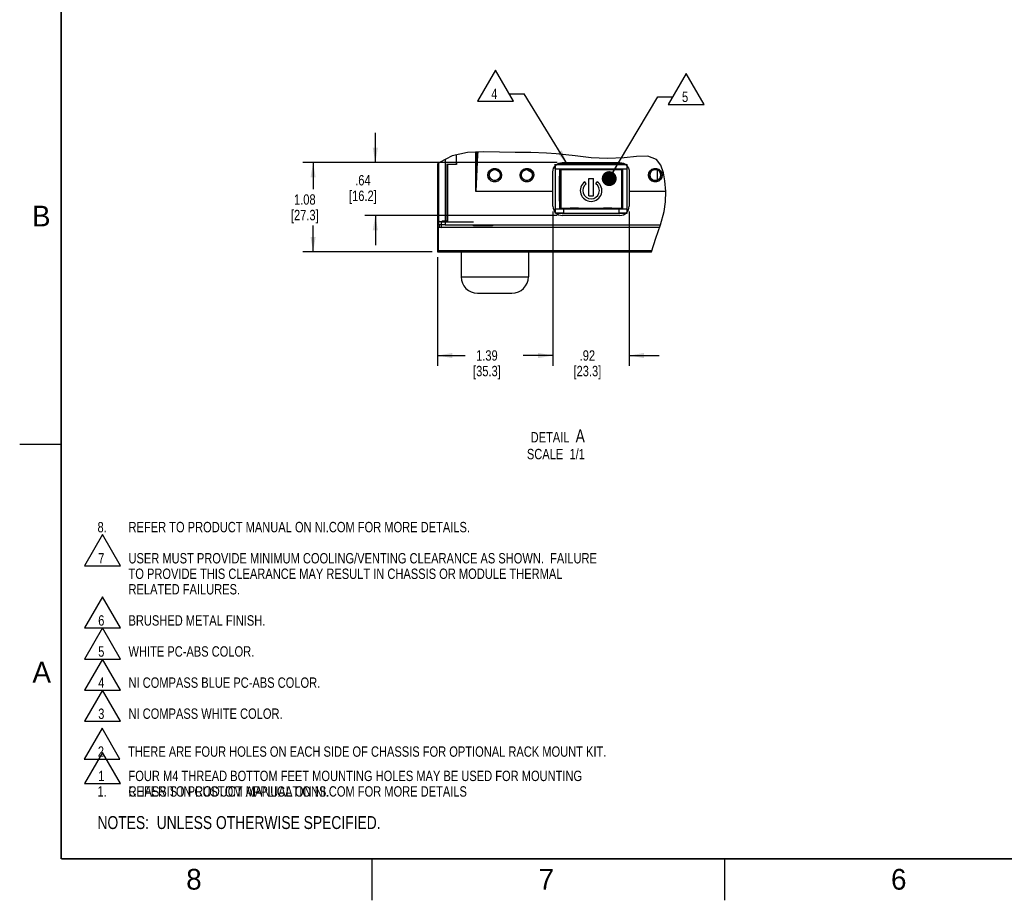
# Model space of a CAD drawing. Header units: inches. Extents: x 0 to 34, y 0 to 22.
# Tile 1 of 42: x 0 to 11.9, y 0 to 10.6. Entities that reach past the tile are written whole.
import ezdxf

# ---------------------------------------------------------------- set-up
doc = ezdxf.new("R2010")
doc.units = ezdxf.units.IN
doc.header["$LTSCALE"] = 1.87
doc.header["$MEASUREMENT"] = 0
doc.layers.get('0').update_dxf_attribs({"linetype": 'CONTINUOUS'})
for name, color, linetype in [('02___PRT_ALL_AXES', 7, 'CONTINUOUS'), ('3_ALL_AXES', 7, 'CONTINUOUS'), ('DETAIL', 7, 'CONTINUOUS'), ('DIMENSIONS', 7, 'CONTINUOUS'), ('SURFACES', 7, 'CONTINUOUS')]:
    doc.layers.add(name, color=color, linetype=linetype)
doc.styles.get("Standard").update_dxf_attribs({"font": 'txt', "width": 0.8})
doc.styles.add('TEXTSTYLE_2', font='txt')
doc.dimstyles.new('DIMSTYLE_3', dxfattribs={"dimtxt": 0.125, "dimasz": 0.18, "dimexe": 0.125, "dimexo": 0.0625, "dimgap": 0.0625, "dimtad": 0, "dimtih": 1, "dimtoh": 1, "dimzin": 4, "dimdsep": 46, "dimtxsty": 'STANDARD', "dimblk": '_FILLED', "dimblk1": '_FILLED', "dimblk2": '_FILLED', "dimcen": 0.09, "dimazin": 1, "dimtfac": 1, "dimtofl": 0, "dimtmove": 0, "dimatfit": 3, "dimldrblk": '_FILLED', "dimfxl": 1, "dimtolj": 1, "dimtzin": 4, "dimarcsym": 0})
doc.dimstyles.get("Standard").update_dxf_attribs({"dimtxt": 0.125, "dimasz": 0.18, "dimexe": 0.125, "dimexo": 0.0625, "dimgap": 0.09, "dimtad": 0, "dimtih": 1, "dimtoh": 1, "dimzin": 4, "dimdsep": 46, "dimtxsty": 'STANDARD', "dimblk": '_FILLED', "dimblk1": '_FILLED', "dimblk2": '_FILLED', "dimcen": 0.09, "dimazin": 1, "dimtol": 1, "dimtp": 0.02, "dimtm": 0.02, "dimtfac": 1, "dimtofl": 0, "dimtmove": 0, "dimatfit": 3, "dimldrblk": '_FILLED', "dimfxl": 1, "dimtolj": 1, "dimtzin": 4, "dimarcsym": 0})

# ---------------------------------------------------------------- blocks, each defined once
blk = doc.blocks.new('CUSTOM_NOTE_BL0', base_point=(3.625, 1.312))
at = {"color": 2, "linetype": 'CONTINUOUS', "width": 0.8}
for s, p in [('1.', (0.938, 1.25)), ('REFER TO PRODUCT MANUAL ON NI.COM FOR MORE DETAILS', (1.312, 1.25))]:
    blk.add_text(s, height=0.125, dxfattribs=at).set_placement(p)
blk = doc.blocks.new('_FILLED')
at = {"color": 0, "linetype": 'BYBLOCK'}
blk.add_solid([(0, 0), (-1, 0.174), (-1, -0.174)], dxfattribs=at)
blk = doc.blocks.new('*D4')
at = {"layer": 'DIMENSIONS', "color": 2, "linetype": 'CONTINUOUS'}
for p, q in [((6.428, 8.307), (6.428, 6.444)), ((5.037, 7.757), (5.037, 6.444)), ((5.037, 6.569), (5.37, 6.569)), ((6.428, 6.569), (6.095, 6.569))]:
    blk.add_line(p, q, dxfattribs=at)
at = {"layer": 'DIMENSIONS', "color": 2, "linetype": 'CONTINUOUS', "xscale": 0.18, "yscale": 0.18, "zscale": 0.18, "rotation": 180}
blk.add_blockref('_FILLED', (5.037, 6.569), dxfattribs=at)
at = {"layer": 'DIMENSIONS', "color": 2, "linetype": 'CONTINUOUS', "xscale": 0.18, "yscale": 0.18, "zscale": 0.18}
blk.add_blockref('_FILLED', (6.428, 6.569), dxfattribs=at)
at = {"layer": 'DIMENSIONS', "color": 2, "linetype": 'CONTINUOUS', "insert": (5.632, 6.632), "char_height": 0.125, "width": 0.6, "attachment_point": 2, "line_spacing_factor": 0.9}
blk.add_mtext('1.39\\P[35.3]', dxfattribs=at)
blk = doc.blocks.new('*D5')
at = {"layer": 'DIMENSIONS', "color": 2, "linetype": 'CONTINUOUS'}
for p, q in [((6.428, 8.307), (6.428, 6.444)), ((7.347, 8.307), (7.347, 6.444)), ((6.428, 6.569), (6.068, 6.569)), ((7.347, 6.569), (7.707, 6.569))]:
    blk.add_line(p, q, dxfattribs=at)
at = {"layer": 'DIMENSIONS', "color": 2, "linetype": 'CONTINUOUS', "xscale": 0.18, "yscale": 0.18, "zscale": 0.18}
blk.add_blockref('_FILLED', (6.428, 6.569), dxfattribs=at)
at = {"layer": 'DIMENSIONS', "color": 2, "linetype": 'CONTINUOUS', "xscale": 0.18, "yscale": 0.18, "zscale": 0.18, "rotation": 180}
blk.add_blockref('_FILLED', (7.347, 6.569), dxfattribs=at)
at = {"layer": 'DIMENSIONS', "color": 2, "linetype": 'CONTINUOUS', "insert": (6.843, 6.632), "char_height": 0.125, "width": 0.6, "attachment_point": 2, "line_spacing_factor": 0.9}
blk.add_mtext('.92\\P[23.3]', dxfattribs=at)
blk = doc.blocks.new('*D6')
at = {"layer": 'DIMENSIONS', "color": 2, "linetype": 'CONTINUOUS'}
for p, q in [((6.478, 8.896), (3.412, 8.896)), ((3.537, 8.896), (3.537, 8.575)), ((3.537, 7.82), (3.537, 8.138)), ((4.974, 7.82), (3.412, 7.82))]:
    blk.add_line(p, q, dxfattribs=at)
at = {"layer": 'DIMENSIONS', "color": 2, "linetype": 'CONTINUOUS', "xscale": 0.18, "yscale": 0.18, "zscale": 0.18}
for p, rotation in [((3.537, 8.896), 90), ((3.537, 7.82), 270)]:
    blk.add_blockref('_FILLED', p, dxfattribs=dict(at, rotation=rotation))
at = {"layer": 'DIMENSIONS', "color": 2, "linetype": 'CONTINUOUS', "insert": (3.437, 8.513), "char_height": 0.125, "width": 0.6, "attachment_point": 2, "line_spacing_factor": 0.9}
blk.add_mtext('1.08\\P[27.3]', dxfattribs=at)
blk = doc.blocks.new('*D7')
at = {"layer": 'DIMENSIONS', "color": 2, "linetype": 'CONTINUOUS'}
for p, q in [((4.287, 8.896), (4.287, 9.256)), ((6.478, 8.896), (4.162, 8.896)), ((6.478, 8.258), (4.162, 8.258)), ((4.287, 8.258), (4.287, 7.898))]:
    blk.add_line(p, q, dxfattribs=at)
at = {"layer": 'DIMENSIONS', "color": 2, "linetype": 'CONTINUOUS', "xscale": 0.18, "yscale": 0.18, "zscale": 0.18}
for p, rotation in [((4.287, 8.896), 270), ((4.287, 8.258), 90)]:
    blk.add_blockref('_FILLED', p, dxfattribs=dict(at, rotation=rotation))
at = {"layer": 'DIMENSIONS', "color": 2, "linetype": 'CONTINUOUS', "insert": (4.137, 8.745), "char_height": 0.125, "width": 0.6, "attachment_point": 2, "line_spacing_factor": 0.9}
blk.add_mtext('.64\\P[16.2]', dxfattribs=at)
blk = doc.blocks.new('NOTES_HEADER_BL1', base_point=(3.1215, 0.9375))
at = {"layer": 'DETAIL', "color": 2, "linetype": 'CONTINUOUS', "width": 0.8}
blk.add_text('NOTES:  UNLESS OTHERWISE SPECIFIED.', height=0.156, dxfattribs=at).set_placement((0.9375, 0.8595))
blk = doc.blocks.new('CUSTOM_NOTE_BL2', base_point=(2.198, 2.346))
at = {"layer": 'DETAIL', "color": 2, "linetype": 'CONTINUOUS'}
for p, q in [((0.999, 2.534), (0.783, 2.159)), ((1.215, 2.159), (0.999, 2.534)), ((0.783, 2.159), (1.215, 2.159))]:
    blk.add_line(p, q, dxfattribs=at)
at = {"layer": 'DETAIL', "color": 2, "linetype": 'CONTINUOUS', "width": 0.8}
for s, p in [('3', (0.947, 2.187)), ('NI COMPASS WHITE COLOR.', (1.312, 2.188))]:
    blk.add_text(s, height=0.125, dxfattribs=at).set_placement(p)
blk = doc.blocks.new('CUSTOM_NOTE_BL3', base_point=(2.498, 2.721))
at = {"layer": 'DETAIL', "color": 2, "linetype": 'CONTINUOUS'}
for p, q in [((0.999, 2.909), (0.783, 2.534)), ((1.215, 2.534), (0.999, 2.909)), ((0.783, 2.534), (1.215, 2.534))]:
    blk.add_line(p, q, dxfattribs=at)
at = {"layer": 'DETAIL', "color": 2, "linetype": 'CONTINUOUS', "width": 0.8}
for s, p in [('4', (0.947, 2.562)), ('NI COMPASS BLUE PC-ABS COLOR.', (1.312, 2.562))]:
    blk.add_text(s, height=0.125, dxfattribs=at).set_placement(p)
blk = doc.blocks.new('CUSTOM_NOTE_BL4', base_point=(1.998, 3.096))
at = {"layer": 'DETAIL', "color": 2, "linetype": 'CONTINUOUS'}
for p, q in [((0.999, 3.284), (0.783, 2.909)), ((1.215, 2.909), (0.999, 3.284)), ((0.783, 2.909), (1.215, 2.909))]:
    blk.add_line(p, q, dxfattribs=at)
at = {"layer": 'DETAIL', "color": 2, "linetype": 'CONTINUOUS', "width": 0.8}
for s, p in [('5', (0.947, 2.937)), ('WHITE PC-ABS COLOR.', (1.312, 2.938))]:
    blk.add_text(s, height=0.125, dxfattribs=at).set_placement(p)
blk = doc.blocks.new('CUSTOM_NOTE_BL5', base_point=(4.548, 4.048))
at = {"layer": 'DETAIL', "color": 2, "linetype": 'CONTINUOUS'}
for p, q in [((0.999, 4.409), (0.783, 4.034)), ((1.215, 4.034), (0.999, 4.409)), ((0.783, 4.034), (1.215, 4.034))]:
    blk.add_line(p, q, dxfattribs=at)
at = {"layer": 'DETAIL', "color": 2, "linetype": 'CONTINUOUS', "width": 0.8}
for s, p in [('7', (0.947, 4.062)), ('USER MUST PROVIDE MINIMUM COOLING/VENTING CLEARANCE AS SHOWN.  FAILURE', (1.312, 4.062)), ('TO PROVIDE THIS CLEARANCE MAY RESULT IN CHASSIS OR MODULE THERMAL', (1.312, 3.875)), ('RELATED FAILURES.', (1.312, 3.688))]:
    blk.add_text(s, height=0.125, dxfattribs=at).set_placement(p)
blk = doc.blocks.new('CUSTOM_NOTE_BL6', base_point=(2.098, 3.471))
at = {"layer": 'DETAIL', "color": 2, "linetype": 'CONTINUOUS'}
for p, q in [((0.999, 3.659), (0.783, 3.284)), ((1.215, 3.284), (0.999, 3.659)), ((0.783, 3.284), (1.215, 3.284))]:
    blk.add_line(p, q, dxfattribs=at)
at = {"layer": 'DETAIL', "color": 2, "linetype": 'CONTINUOUS', "width": 0.8}
for s, p in [('6', (0.947, 3.312)), ('BRUSHED METAL FINISH.', (1.312, 3.312))]:
    blk.add_text(s, height=0.125, dxfattribs=at).set_placement(p)
blk = doc.blocks.new('CUSTOM_NOTE_BL7', base_point=(4.348, 1.517))
at = {"layer": 'DETAIL', "color": 2, "linetype": 'CONTINUOUS'}
for p, q in [((0.999, 1.784), (0.783, 1.409)), ((1.215, 1.409), (0.999, 1.784)), ((0.783, 1.409), (1.215, 1.409))]:
    blk.add_line(p, q, dxfattribs=at)
at = {"layer": 'DETAIL', "color": 2, "linetype": 'CONTINUOUS', "width": 0.8}
for s, p in [('1', (0.947, 1.437)), ('FOUR M4 THREAD BOTTOM FEET MOUNTING HOLES MAY BE USED FOR MOUNTING', (1.312, 1.438)), ('CHASSIS IN CUSTOM APPLICATIONS.', (1.312, 1.25))]:
    blk.add_text(s, height=0.125, dxfattribs=at).set_placement(p)
blk = doc.blocks.new('CUSTOM_NOTE_BL8', base_point=(3.675, 4.5))
at = {"layer": 'DETAIL', "color": 2, "linetype": 'CONTINUOUS', "width": 0.8}
for s, p in [('8.', (0.938, 4.437)), ('REFER TO PRODUCT MANUAL ON NI.COM FOR MORE DETAILS.', (1.312, 4.438))]:
    blk.add_text(s, height=0.125, dxfattribs=at).set_placement(p)
blk = doc.blocks.new('CUSTOM_NOTE_BL14', base_point=(4.692, 1.89))
at = {"layer": 'DETAIL', "color": 2, "linetype": 'CONTINUOUS'}
for p, q in [((0.993, 2.077), (0.777, 1.703)), ((1.209, 1.703), (0.993, 2.077)), ((0.777, 1.703), (1.209, 1.703))]:
    blk.add_line(p, q, dxfattribs=at)
at = {"layer": 'DETAIL', "color": 2, "linetype": 'CONTINUOUS', "width": 0.8}
for s, p in [('2', (0.942, 1.731)), ('THERE ARE FOUR HOLES ON EACH SIDE OF CHASSIS FOR OPTIONAL RACK MOUNT KIT.', (1.307, 1.731))]:
    blk.add_text(s, height=0.125, dxfattribs=at).set_placement(p)
blk = doc.blocks.new('FLAG_TRIANGLE_BL16', base_point=(7.972, 9.785))
at = {"layer": 'DETAIL', "color": 2, "linetype": 'CONTINUOUS'}
for p, q in [((8.035, 9.972), (7.819, 9.597)), ((8.252, 9.597), (8.035, 9.972)), ((7.692, 9.688), (7.872, 9.688)), ((7.819, 9.597), (8.252, 9.597))]:
    blk.add_line(p, q, dxfattribs=at)
at = {"layer": 'DETAIL', "color": 2, "linetype": 'CONTINUOUS', "width": 0.8}
blk.add_text('5', height=0.125, dxfattribs=at).set_placement((7.984, 9.626))
blk = doc.blocks.new('FLAG_TRIANGLE_BL17', base_point=(5.799, 9.821))
at = {"layer": 'DETAIL', "color": 2, "linetype": 'CONTINUOUS'}
for p, q in [((5.736, 10.009), (5.519, 9.634)), ((5.952, 9.634), (5.736, 10.009)), ((5.519, 9.634), (5.952, 9.634)), ((5.9, 9.725), (6.08, 9.725))]:
    blk.add_line(p, q, dxfattribs=at)
at = {"layer": 'DETAIL', "color": 2, "linetype": 'CONTINUOUS', "width": 0.8}
blk.add_text('4', height=0.125, dxfattribs=at).set_placement((5.684, 9.662))

msp = doc.modelspace()

# ---------------------------------------------------------------- linework, layer by layer
at = {"color": 7, "linetype": 'CONTINUOUS'}
for p, q in [((5.58815, 9.02518), (5.39664, 9.01703)), ((5.49752, 8.54497), (5.49752, 9.02132)), ((5.78176, 9.02005), (5.58815, 9.02518)), ((5.21291, 8.97543), (5.06145, 8.89795)), ((5.12742, 8.9317), (5.12742, 8.14497)), ((5.39664, 9.01703), (5.21291, 8.97543)), ((5.26552, 8.87306), (5.26552, 8.98735)), ((5.97252, 9.01746), (5.78176, 9.02005)), ((6.16153, 9.01574), (5.97252, 9.01746)), ((6.35062, 9.00889), (6.16153, 9.01574)), ((6.46663, 9.00008), (6.35062, 9.00889)), ((6.58225, 8.98847), (6.46663, 9.00008)), ((6.69639, 8.97543), (6.58225, 8.98847)), ((6.88693, 8.95442), (6.69639, 8.97543)), ((7.08049, 8.94354), (6.88693, 8.95442)), ((7.28756, 8.95312), (7.08049, 8.94354)), ((7.43318, 8.97045), (7.28756, 8.95312)), ((7.5698, 8.97257), (7.43318, 8.97045)), ((7.67795, 8.93082), (7.5698, 8.97257)), ((7.72847, 8.86345), (7.67795, 8.93082)), ((5.06145, 8.89795), (5.03652, 8.87715)), ((5.03652, 8.87715), (5.03652, 8.14065)), ((5.04744, 8.88627), (5.04744, 8.14429)), ((5.15152, 8.18759), (5.15152, 8.88083)), ((5.15929, 8.17983), (5.15929, 8.87306)), ((5.26552, 8.87306), (5.15929, 8.87306)), ((5.26465, 8.87393), (5.17222, 8.87393)), ((5.26465, 8.88772), (5.26465, 8.87393)), ((5.26552, 8.87306), (5.26465, 8.87393)), ((6.17038, 8.77629), (6.11462, 8.80962)), ((6.16979, 8.77731), (6.11574, 8.80962)), ((6.42802, 8.36997), (6.42804, 8.78397)), ((6.42855, 8.78397), (6.42804, 8.78397)), ((6.45617, 8.87368), (6.45402, 8.87583)), ((6.45402, 8.85405), (6.45402, 8.29988)), ((6.45617, 8.82183), (6.45617, 8.87368)), ((6.45617, 8.87368), (7.31888, 8.87368)), ((6.45617, 8.82183), (7.31888, 8.82183)), ((7.29796, 8.87583), (6.47708, 8.87583)), ((6.50802, 8.82183), (6.51335, 8.8165)), ((6.51335, 8.8165), (6.51335, 8.73515)), ((6.65752, 8.8165), (6.51335, 8.8165)), ((6.54002, 8.89544), (6.54002, 8.89593)), ((6.54002, 8.89593), (7.23502, 8.89593)), ((6.65752, 8.8165), (6.66213, 8.81727)), ((6.65752, 8.8165), (6.65752, 8.81027)), ((6.81291, 8.81727), (6.66213, 8.81727)), ((6.68728, 8.81027), (6.68915, 8.81058)), ((6.68911, 8.81628), (6.68906, 8.81727)), ((6.68911, 8.81628), (6.78593, 8.81628)), ((6.68915, 8.81058), (6.78589, 8.81058)), ((6.78589, 8.81058), (6.78776, 8.81027)), ((6.78593, 8.81628), (6.78599, 8.81727)), ((6.81752, 8.8165), (6.81291, 8.81727)), ((6.81752, 8.8165), (6.81752, 8.81027)), ((6.8556, 8.8165), (6.81752, 8.8165)), ((6.8556, 8.8165), (6.8556, 8.81027)), ((6.85752, 8.81842), (6.85752, 8.81027)), ((6.85752, 8.81842), (6.91752, 8.81842)), ((6.91752, 8.81027), (6.91752, 8.81842)), ((6.91944, 8.8165), (6.91752, 8.81842)), ((6.91944, 8.8165), (6.91944, 8.81027)), ((6.95752, 8.8165), (6.91944, 8.8165)), ((6.95752, 8.8165), (6.96213, 8.81727)), ((6.95752, 8.8165), (6.95752, 8.81027)), ((7.11291, 8.81727), (6.96213, 8.81727)), ((6.98728, 8.81027), (6.98915, 8.81058)), ((6.98911, 8.81628), (6.98906, 8.81727)), ((6.98911, 8.81628), (7.08593, 8.81628)), ((6.98915, 8.81058), (7.08589, 8.81058)), ((7.08589, 8.81058), (7.08776, 8.81027)), ((7.08593, 8.81628), (7.08599, 8.81727)), ((7.11752, 8.8165), (7.11291, 8.81727)), ((7.2617, 8.8165), (7.11752, 8.8165)), ((7.11752, 8.8165), (7.11752, 8.81027)), ((7.23502, 8.89544), (7.23502, 8.89593)), ((7.2617, 8.8165), (7.26702, 8.82183)), ((7.2617, 8.73515), (7.2617, 8.8165)), ((7.31888, 8.87368), (7.32102, 8.87583)), ((7.31888, 8.87368), (7.31888, 8.82183)), ((7.32102, 8.29988), (7.32102, 8.85405)), ((7.3465, 8.78397), (7.34701, 8.78397)), ((7.34701, 8.78397), (7.34702, 8.36997)), ((7.76025, 8.77347), (7.72847, 8.86345)), ((6.51335, 8.73515), (6.50899, 8.7308)), ((6.50899, 8.7308), (6.51605, 8.73086)), ((6.50899, 8.42886), (6.50899, 8.7308)), ((6.51335, 8.73515), (6.52035, 8.73515)), ((6.52035, 8.73515), (6.51605, 8.73086)), ((6.51605, 8.4288), (6.51605, 8.73086)), ((6.52035, 8.4245), (6.52035, 8.73515)), ((6.83016, 8.63975), (6.81296, 8.66433)), ((6.86002, 8.49384), (6.86002, 8.70284)), ((6.86002, 8.70284), (6.91502, 8.70284)), ((6.91502, 8.49384), (6.91502, 8.70284)), ((6.94488, 8.63975), (6.96209, 8.66433)), ((7.2617, 8.73515), (7.2547, 8.73515)), ((7.2547, 8.73515), (7.2547, 8.4245)), ((7.2547, 8.73515), (7.25899, 8.73086)), ((7.25899, 8.73086), (7.26605, 8.7308)), ((7.25899, 8.73086), (7.25899, 8.4288)), ((7.2617, 8.73515), (7.26605, 8.7308)), ((7.26605, 8.7308), (7.26605, 8.42886)), ((7.77834, 8.67427), (7.76025, 8.77347)), ((7.78812, 8.5451), (7.77834, 8.67427)), ((5.53752, 8.54634), (5.52422, 8.54497)), ((5.53752, 8.54634), (5.53752, 8.54497)), ((5.52422, 8.54497), (5.49752, 8.54497)), ((6.42802, 8.54497), (5.53752, 8.54497)), ((6.51605, 8.4288), (6.50899, 8.42886)), ((6.51335, 8.4245), (6.50899, 8.42886)), ((6.52035, 8.4245), (6.51605, 8.4288)), ((6.86002, 8.49384), (6.91502, 8.49384)), ((7.2547, 8.4245), (7.25899, 8.4288)), ((7.26605, 8.42886), (7.25899, 8.4288)), ((7.2617, 8.4245), (7.26605, 8.42886)), ((7.78812, 8.54497), (7.34702, 8.54497)), ((7.78392, 8.42266), (7.78812, 8.5451)), ((6.42855, 8.36997), (6.42802, 8.36997)), ((6.45617, 8.28597), (6.45617, 8.33783)), ((6.45617, 8.33783), (6.55402, 8.33783)), ((6.51335, 8.34315), (6.50802, 8.33783)), ((6.51335, 8.4245), (6.51335, 8.34315)), ((6.51335, 8.4245), (6.52035, 8.4245)), ((6.51335, 8.34315), (6.60752, 8.34315)), ((6.55402, 8.33783), (6.55402, 8.28597)), ((6.60752, 8.34315), (6.60752, 8.3454)), ((6.60752, 8.34315), (6.61213, 8.34238)), ((6.76291, 8.34238), (6.61213, 8.34238)), ((6.63915, 8.34509), (6.63728, 8.3454)), ((6.73589, 8.34509), (6.63915, 8.34509)), ((6.73776, 8.3454), (6.73589, 8.34509)), ((6.76752, 8.34315), (6.76291, 8.34238)), ((6.76752, 8.34315), (6.76752, 8.3454)), ((6.76752, 8.34315), (6.8556, 8.34315)), ((6.8556, 8.34315), (6.8556, 8.3454)), ((6.8556, 8.34315), (6.85752, 8.34123)), ((6.85752, 8.3454), (6.85752, 8.34123)), ((6.85752, 8.34123), (6.91752, 8.34123)), ((6.91752, 8.34123), (6.91752, 8.3454)), ((6.91944, 8.34315), (6.91752, 8.34123)), ((6.91944, 8.34315), (6.91944, 8.3454)), ((6.91944, 8.34315), (7.00752, 8.34315)), ((7.00752, 8.34315), (7.00752, 8.3454)), ((7.00752, 8.34315), (7.01213, 8.34238)), ((7.16291, 8.34238), (7.01213, 8.34238)), ((7.03915, 8.34509), (7.03728, 8.3454)), ((7.13589, 8.34509), (7.03915, 8.34509)), ((7.13776, 8.3454), (7.13589, 8.34509)), ((7.16752, 8.34315), (7.16291, 8.34238)), ((7.16752, 8.34315), (7.16752, 8.3454)), ((7.16752, 8.34315), (7.2617, 8.34315)), ((7.22102, 8.33783), (7.31888, 8.33783)), ((7.22102, 8.33783), (7.22102, 8.28597)), ((7.2617, 8.4245), (7.2547, 8.4245)), ((7.2617, 8.34315), (7.2617, 8.4245)), ((7.2617, 8.34315), (7.26702, 8.33783)), ((7.31888, 8.33783), (7.31888, 8.28597)), ((7.3465, 8.36997), (7.34702, 8.36997)), ((7.76718, 8.30619), (7.78392, 8.42266)), ((6.45617, 8.28597), (6.45402, 8.28383)), ((6.55402, 8.28597), (6.45617, 8.28597)), ((6.47011, 8.28383), (7.30494, 8.28383)), ((6.54002, 8.25849), (6.54002, 8.25797)), ((7.23502, 8.25797), (6.54002, 8.25797)), ((7.31888, 8.28597), (7.22102, 8.28597)), ((7.23502, 8.25849), (7.23502, 8.25797)), ((7.31888, 8.28597), (7.32102, 8.28383)), ((7.72529, 8.14685), (7.76718, 8.30619)), ((5.04744, 8.14429), (5.03652, 8.14065)), ((5.05963, 8.14065), (5.03652, 8.14065)), ((5.03652, 8.11819), (5.03652, 7.81983)), ((5.04948, 8.11387), (5.03652, 8.11819)), ((5.06152, 8.11819), (5.03652, 8.11819)), ((7.7141, 8.11387), (5.04948, 8.11387)), ((5.05963, 8.14065), (5.06152, 8.14096)), ((5.08589, 8.17843), (5.06152, 8.18655)), ((5.06152, 8.18655), (5.09038, 8.18655)), ((5.06152, 8.11819), (5.06152, 8.14065)), ((5.06152, 8.11819), (5.08589, 8.11413)), ((5.08589, 8.11413), (5.08589, 8.17843)), ((5.47202, 8.17843), (5.08589, 8.17843)), ((7.71419, 8.11413), (5.08589, 8.11413)), ((5.09352, 8.18759), (5.09038, 8.18655)), ((5.15152, 8.18759), (5.09352, 8.18759)), ((5.12742, 8.14497), (7.72465, 8.14497)), ((5.15152, 8.18759), (5.15929, 8.17983)), ((5.15929, 8.17983), (5.47202, 8.17983)), ((5.47202, 8.13483), (5.47202, 8.1447)), ((5.47202, 8.13797), (5.48821, 8.1412)), ((5.69842, 8.13483), (5.47202, 8.13483)), ((5.48821, 8.1412), (5.68084, 8.1412)), ((5.4887, 8.14417), (5.50496, 8.14147)), ((5.50496, 8.14147), (5.66608, 8.14147)), ((5.66608, 8.14147), (5.6804, 8.14385)), ((5.69534, 8.1383), (5.68084, 8.1412)), ((5.69528, 8.1447), (5.69528, 8.13797)), ((5.69528, 8.13797), (5.69842, 8.13483)), ((5.69842, 8.1447), (5.69842, 8.13483)), ((7.67013, 7.98419), (7.72529, 8.14685)), ((7.61599, 7.81937), (7.67013, 7.98419)), ((5.04828, 7.83159), (5.03652, 7.81983)), ((5.03652, 7.81983), (7.61614, 7.81983)), ((7.62, 7.83159), (5.04828, 7.83159))]:
    msp.add_line(p, q, dxfattribs=at)
at = {"color": 3, "linetype": 'CONTINUOUS'}
for p, q in [((7.68852, 8.6841), (7.68852, 8.80483)), ((5.03652, 8.14065), (5.03652, 8.11819)), ((5.31852, 7.81937), (5.31852, 7.81983)), ((5.54971, 7.81937), (5.31852, 7.81937)), ((7.61599, 7.81937), (5.90334, 7.81937))]:
    msp.add_line(p, q, dxfattribs=at)
at = {"color": 2, "linetype": 'CONTINUOUS'}
for p, q in [((0.00002, 5.5), (0.50002, 5.5)), ((4.25002, 0), (4.25002, 0.5)), ((8.50002, 0), (8.50002, 0.5))]:
    msp.add_line(p, q, dxfattribs=at)
at = {"color": 7, "linetype": 'CONTINUOUS', "const_width": 0.02}
for points in [[(0.50002, 21.5), (0.50002, 0.5)], [(0.50002, 0.5), (33.50002, 0.5)]]:
    msp.add_lwpolyline(points, dxfattribs=at)
at = {"color": 7, "linetype": 'CONTINUOUS'}
for points in [[(5.52111, 9.02233), (5.51975, 8.99319), (5.49752, 8.54497)], [(5.50928, 9.02182), (5.50863, 8.99375), (5.49752, 8.54497)], [(5.64389, 8.74456), (5.64895, 8.77303), (5.66337, 8.79787), (5.68534, 8.81622), (5.71237, 8.826), (5.74125, 8.82589), (5.76838, 8.81582), (5.79039, 8.797), (5.80456, 8.77173), (5.80916, 8.74456)], [(5.65888, 8.74447), (5.66303, 8.76776), (5.67483, 8.78808), (5.69282, 8.8031), (5.71494, 8.81109), (5.73858, 8.81101), (5.76078, 8.80277), (5.7788, 8.78737), (5.7904, 8.7667), (5.79416, 8.74447)], [(6.03089, 8.74455), (6.03595, 8.77303), (6.05041, 8.7979), (6.07246, 8.81628), (6.09954, 8.82602), (6.1284, 8.82586), (6.15548, 8.81576), (6.17744, 8.79694), (6.19157, 8.77169), (6.19616, 8.74455)], [(6.04588, 8.74447), (6.05003, 8.76776), (6.06186, 8.78811), (6.07991, 8.80315), (6.10208, 8.81112), (6.1257, 8.81099), (6.14787, 8.80273), (6.16584, 8.78733), (6.17741, 8.76667), (6.18116, 8.74447)], [(6.42804, 8.78397), (6.43019, 8.80583), (6.43658, 8.82684), (6.44694, 8.8462), (6.46087, 8.86317), (6.47783, 8.87708), (6.49719, 8.88742), (6.51818, 8.89378), (6.54002, 8.89593)], [(6.45617, 8.82183), (6.45587, 8.66079), (6.45587, 8.49886), (6.45617, 8.33783)], [(6.50802, 8.82183), (6.50817, 8.66079), (6.50817, 8.49886), (6.50802, 8.33783)], [(6.68915, 8.81058), (6.6892, 8.8107), (6.68924, 8.81105), (6.68926, 8.81159), (6.68926, 8.81232), (6.68925, 8.81319), (6.68922, 8.81417), (6.68917, 8.81522), (6.68911, 8.81628)], [(6.78593, 8.81628), (6.78587, 8.81522), (6.78583, 8.81417), (6.7858, 8.81319), (6.78579, 8.81232), (6.78579, 8.81159), (6.78581, 8.81105), (6.78584, 8.8107), (6.78589, 8.81058)], [(6.98915, 8.81058), (6.9892, 8.8107), (6.98924, 8.81105), (6.98926, 8.81159), (6.98926, 8.81232), (6.98925, 8.81319), (6.98922, 8.81417), (6.98917, 8.81522), (6.98911, 8.81628)], [(7.08593, 8.81628), (7.08587, 8.81522), (7.08583, 8.81417), (7.0858, 8.81319), (7.08579, 8.81232), (7.08579, 8.81159), (7.08581, 8.81105), (7.08584, 8.8107), (7.08589, 8.81058)], [(7.23502, 8.89593), (7.25688, 8.89378), (7.2779, 8.8874), (7.29726, 8.87705), (7.31423, 8.86312), (7.32814, 8.84615), (7.33849, 8.8268), (7.34486, 8.8058), (7.34701, 8.78397)], [(7.26702, 8.82183), (7.26687, 8.66079), (7.26687, 8.49886), (7.26702, 8.33783)], [(7.31888, 8.82183), (7.31917, 8.66079), (7.31917, 8.49886), (7.31888, 8.33783)], [(7.57889, 8.74455), (7.58396, 8.77308), (7.59854, 8.79806), (7.6208, 8.81648), (7.64804, 8.82611), (7.6769, 8.82577), (7.7038, 8.81558), (7.72555, 8.79681), (7.73958, 8.77166), (7.74416, 8.74455)], [(7.59388, 8.74447), (7.59804, 8.7678), (7.60997, 8.78824), (7.62819, 8.80331), (7.65049, 8.81119), (7.67411, 8.81091), (7.69613, 8.80257), (7.71393, 8.78722), (7.72542, 8.76665), (7.72916, 8.74447)], [(7.72838, 8.74447), (7.72509, 8.76517), (7.71563, 8.78372), (7.70096, 8.79844), (7.68242, 8.80796), (7.66178, 8.81131), (7.64105, 8.8081), (7.62235, 8.79864), (7.6075, 8.78385), (7.59797, 8.76523), (7.59466, 8.74447)], [(5.80916, 8.74456), (5.80411, 8.7161), (5.78963, 8.69118), (5.76749, 8.67275), (5.74034, 8.66304), (5.7115, 8.66326), (5.68448, 8.67338), (5.66257, 8.69219), (5.64847, 8.71742), (5.64389, 8.74456)], [(5.79416, 8.74447), (5.79003, 8.72119), (5.77818, 8.7008), (5.76006, 8.68572), (5.73783, 8.67777), (5.71423, 8.67795), (5.69211, 8.68623), (5.67418, 8.70162), (5.66263, 8.72226), (5.65888, 8.74447)], [(6.19616, 8.74455), (6.19111, 8.71609), (6.17661, 8.69116), (6.15445, 8.67273), (6.1273, 8.66303), (6.09846, 8.66326), (6.07146, 8.67339), (6.04956, 8.6922), (6.03546, 8.71742), (6.03089, 8.74455)], [(6.18116, 8.74447), (6.17703, 8.72118), (6.16517, 8.70078), (6.14703, 8.6857), (6.1248, 8.67777), (6.1012, 8.67795), (6.07909, 8.68624), (6.06117, 8.70163), (6.04963, 8.72227), (6.04588, 8.74447)], [(7.74416, 8.74455), (7.7391, 8.71607), (7.72458, 8.69112), (7.70239, 8.67269), (7.67522, 8.66302), (7.64639, 8.66327), (7.61941, 8.67342), (7.59754, 8.69223), (7.58346, 8.71743), (7.57889, 8.74455)], [(7.72916, 8.74447), (7.72502, 8.72116), (7.71314, 8.70074), (7.69497, 8.68567), (7.67274, 8.67776), (7.64914, 8.67796), (7.62705, 8.68626), (7.60915, 8.70165), (7.59763, 8.72227), (7.59388, 8.74447)], [(7.59466, 8.74447), (7.59794, 8.72377), (7.60743, 8.70516), (7.6222, 8.69038), (7.64085, 8.68087), (7.66151, 8.6776), (7.68217, 8.68087), (7.70081, 8.69035), (7.7156, 8.70513), (7.72509, 8.72374), (7.72838, 8.74447)], [(6.55402, 8.33783), (6.63423, 8.33809), (6.71714, 8.33828), (6.80187, 8.3384), (6.88752, 8.33844), (6.97317, 8.3384), (7.05791, 8.33828), (7.14082, 8.33809), (7.22102, 8.33783)], [(6.63924, 8.34238), (6.63925, 8.34248), (6.63926, 8.34335), (6.63926, 8.34408), (6.63924, 8.34463), (6.6392, 8.34497), (6.63915, 8.34509)], [(6.73589, 8.34509), (6.73584, 8.34497), (6.73581, 8.34463), (6.73579, 8.34408), (6.73579, 8.34335), (6.7358, 8.34248), (6.7358, 8.34238)], [(7.03924, 8.34238), (7.03925, 8.34248), (7.03926, 8.34335), (7.03926, 8.34408), (7.03924, 8.34463), (7.0392, 8.34497), (7.03915, 8.34509)], [(7.13589, 8.34509), (7.13584, 8.34497), (7.13581, 8.34463), (7.13579, 8.34408), (7.13579, 8.34335), (7.1358, 8.34248), (7.1358, 8.34238)], [(6.55402, 8.28597), (6.63423, 8.28544), (6.71714, 8.28506), (6.80187, 8.28483), (6.88752, 8.28475), (6.97317, 8.28483), (7.05791, 8.28506), (7.14082, 8.28544), (7.22102, 8.28597)], [(5.12742, 8.14497), (5.10309, 8.14493), (5.08108, 8.14484), (5.06344, 8.14469), (5.05187, 8.1445), (5.04744, 8.14429)], [(5.04828, 7.83159), (5.04894, 7.92386), (5.04935, 8.01831), (5.04948, 8.11387)]]:
    msp.add_lwpolyline(points, dxfattribs=at)
for centre in [(5.72652, 8.74447), (6.11352, 8.74447)]:
    msp.add_circle(centre, 0.06616, dxfattribs=at)
for centre, radius, start, end in [((6.88752, 8.55784), 0.13, 125, 55), ((6.88752, 8.55784), 0.1, 125, 55), ((6.54002, 8.36997), 0.112, 180, 270), ((7.23502, 8.36997), 0.112, 270, 360)]:
    msp.add_arc(centre, radius, start, end, dxfattribs=at)
at = {"color": 3, "linetype": 'CONTINUOUS'}
msp.add_arc((5.11652, 7.89937), 0.08, 268.243837, 270, dxfattribs=at)
at = {"layer": '02___PRT_ALL_AXES', "color": 3, "linetype": 'CONTINUOUS'}
msp.add_line((5.11652, 7.81937), (5.31852, 7.81937), dxfattribs=at)
at = {"layer": '3_ALL_AXES', "color": 7, "linetype": 'CONTINUOUS'}
for p, q in [((5.32002, 7.81937), (5.32002, 7.51937)), ((5.54971, 7.81937), (5.90334, 7.81937)), ((6.13302, 7.81937), (6.13302, 7.51937)), ((5.32002, 7.51937), (6.13302, 7.51937)), ((5.52002, 7.31937), (5.93302, 7.31937))]:
    msp.add_line(p, q, dxfattribs=at)
for centre, start, end in [((5.52002, 7.51937), 180, 270), ((5.93302, 7.51937), 270, 360)]:
    msp.add_arc(centre, 0.2, start, end, dxfattribs=at)
at = {"layer": 'SURFACES', "color": 7, "linetype": 'CONTINUOUS'}
for p, q in [((6.52252, 8.81027), (6.52252, 8.3454)), ((6.52252, 8.81027), (7.25252, 8.81027)), ((7.25252, 8.81027), (7.25252, 8.3454)), ((6.52252, 8.3454), (7.25252, 8.3454))]:
    msp.add_line(p, q, dxfattribs=at)

# ---------------------------------------------------------------- block references
at = {"color": 2, "linetype": 'CONTINUOUS'}
msp.add_blockref('CUSTOM_NOTE_BL0', (3.62505, 1.31239), dxfattribs=at)
at = {"layer": 'DETAIL', "color": 2, "linetype": 'CONTINUOUS'}
for name, p in [('FLAG_TRIANGLE_BL17', (5.7994, 9.82133)), ('FLAG_TRIANGLE_BL16', (7.97165, 9.78457)), ('CUSTOM_NOTE_BL8', (3.67505, 4.49989)), ('CUSTOM_NOTE_BL5', (4.54759, 4.04805)), ('CUSTOM_NOTE_BL6', (2.09759, 3.47129)), ('CUSTOM_NOTE_BL4', (1.99759, 3.09629)), ('CUSTOM_NOTE_BL3', (2.49759, 2.72129)), ('CUSTOM_NOTE_BL2', (2.19759, 2.34629)), ('CUSTOM_NOTE_BL14', (4.69179, 1.89006)), ('CUSTOM_NOTE_BL7', (4.34759, 1.5168)), ('NOTES_HEADER_BL1', (3.1215, 0.9375))]:
    msp.add_blockref(name, p, dxfattribs=at)

# ---------------------------------------------------------------- texts
at = {"color": 2, "linetype": 'CONTINUOUS', "char_height": 0.25, "width": 0.25, "attachment_point": 1, "line_spacing_factor": 0.9, "style": 'TEXTSTYLE_2'}
for s, insert in [('B', (0.14837, 8.37572)), ('A', (0.15407, 2.87607)), ('8', (2.00741, 0.37911)), ('7', (6.25527, 0.37866)), ('6', (10.50327, 0.37843))]:
    msp.add_mtext(s, dxfattribs=dict(at, insert=insert))
at = {"layer": 'DETAIL', "color": 2, "linetype": 'CONTINUOUS', "insert": (6.81262, 5.67757), "char_height": 0.125, "width": 1, "attachment_point": 3, "line_spacing_factor": 0.9}
msp.add_mtext('DETAIL  \\H0.156;A\\P\\H0.125;SCALE  1/1', dxfattribs=at)

# ---------------------------------------------------------------- dimensions: what is measured, and where the dimension line sits
at = {"layer": 'DIMENSIONS', "color": 2, "linetype": 'CONTINUOUS'}
for base, p1, p2, angle, picture, middle in [((4.28652, 8.25797), (6.54002, 8.89593), (6.54002, 8.25797), 270, '*D7', (4.28652, 8.58916)), ((3.53652, 8.89593), (5.03652, 7.81983), (6.54002, 8.89593), 90, '*D6', (3.53652, 8.35633)), ((5.03652, 6.56937), (6.42802, 8.36997), (5.03652, 7.81983), 180, '*D4', (5.73227, 6.47562))]:
    dim = msp.add_linear_dim(base=base, p1=p1, p2=p2, angle=angle, text='<>\\P[]', dimstyle='DIMSTYLE_3', dxfattribs=at)
    dim.commit()
    dim.dimension.update_dxf_attribs({"geometry": picture, "text_midpoint": middle, "dimtype": 160})
dim = msp.add_linear_dim(base=(7.34702, 6.56937), p1=(6.42802, 8.36997), p2=(7.34702, 8.36997), text='<>\\P[]', dimstyle='DIMSTYLE_3', dxfattribs=at)
dim.commit()
dim.dimension.update_dxf_attribs({"geometry": '*D5', "text_midpoint": (6.99349, 6.47562), "dimtype": 160})

# ---------------------------------------------------------------- leaders
at = {"layer": 'DETAIL', "color": 2, "linetype": 'CONTINUOUS'}
for points, override in [([(6.60259, 8.87368), (6.0795, 9.72482)], {"dimtad": 0}), ([(7.10622, 8.70242), (7.69158, 9.68805)], {"dimtad": 0, "dimldrblk": 'DOT'})]:
    msp.add_leader(points, dimstyle='STANDARD', override=override, dxfattribs=at)

doc.saveas('drawing.dxf')
